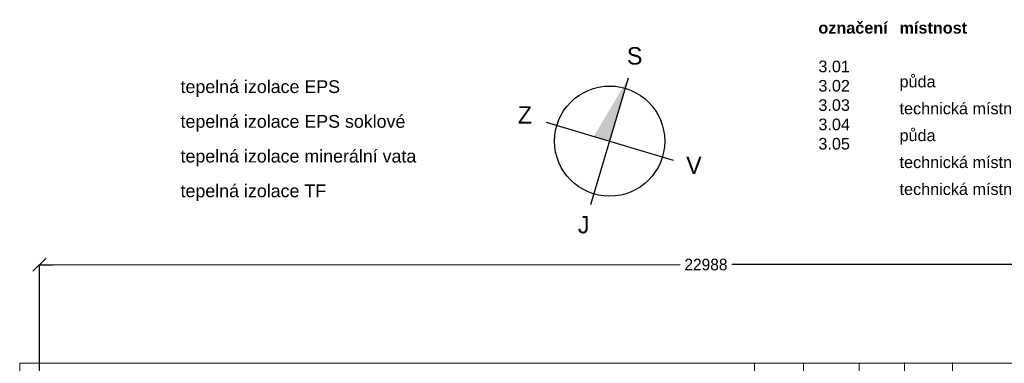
# Model space of a CAD drawing. Extents: x 25031 to 63966, y -28982 to 9473.
# Tile 3 of 12: x 26744 to 43725, y -16400 to -10471. Entities that reach past the tile are written whole.
import ezdxf

# ---------------------------------------------------------------- set-up
doc = ezdxf.new("R2010")
doc.units = 0
doc.header["$MEASUREMENT"] = 0
doc.linetypes.add('Čerchovaná', pattern=[670.277762, 352.777767, -176.388884, 0, -141.111112])
for name, color, linetype, lineweight in [('krokve_Číslo_pera__1', 7, 'Continuous', 15), ('POZNÁMKY.TEXT_Číslo_pera__4', 91, 'Continuous', 13), ('zdi_Číslo_pera__1', 7, 'Continuous', 15)]:
    doc.layers.add(name, color=color, linetype=linetype, lineweight=lineweight)
doc.layers.add('KÓTY.ZÁKLADNÍ', color=7, linetype='Continuous')
doc.styles.add('GENERATED_STYLE_1', font='arial.ttf')
doc.styles.add('GENERATED_STYLE_2', font='txt')
doc.styles.add('GENERATED_STYLE_3', font='txt')
doc.dimstyles.new('GENERATED_STYLE__1', dxfattribs={"dimtxt": 200, "dimasz": 228, "dimexe": 0.18, "dimexo": 200, "dimgap": 0.09, "dimtad": 1, "dimtih": 1, "dimtoh": 1, "dimdec": 0, "dimzin": 0, "dimdsep": 46, "dimtxsty": 'GENERATED_STYLE_2', "dimblk": 'ARROWHEAD_6', "dimblk1": 'ARROWHEAD_6', "dimblk2": 'ARROWHEAD_6', "dimcen": 0.09, "dimclrd": 256, "dimclre": 256, "dimclrt": 256, "dimazin": 0, "dimtfac": 1, "dimtdec": 4, "dimtmove": 0, "dimatfit": 3, "dimfxl": 0, "dimtolj": 1, "dimtzin": 0, "dimarcsym": 0})

# ---------------------------------------------------------------- blocks, each defined once
blk = doc.blocks.new('ARROWHEAD_6')
at = {"linetype": 'Continuous'}
for p, q in [((0, 0), (-1, 0)), ((-0.5, -0.5), (0.5, 0.5))]:
    blk.add_line(p, q, dxfattribs=at)
blk = doc.blocks.new('*D1002')
at = {"layer": 'Defpoints', "color": 0, "linetype": 'Continuous', "transparency": 16777216}
for p in [(50073, -14695), (27085, -16739), (50074, -16735)]:
    blk.add_point(p, dxfattribs=at)
at = {"layer": 'KÓTY.ZÁKLADNÍ', "linetype": 'Continuous', "lineweight": -2, "transparency": 16777216}
for p, q in [((27085, -16539), (27085, -14698)), ((27313, -14698), (38132, -14697)), ((49845, -14695), (39027, -14697)), ((50074, -16535), (50073, -14695))]:
    blk.add_line(p, q, dxfattribs=at)
at = {"layer": 'KÓTY.ZÁKLADNÍ', "linetype": 'Continuous', "lineweight": -2, "transparency": 16777216, "xscale": 228, "yscale": 228, "zscale": 228}
for p, rotation in [((27085, -14698), 180.0078259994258), ((50073, -14695), 0.007825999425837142)]:
    blk.add_blockref('ARROWHEAD_6', p, dxfattribs=dict(at, rotation=rotation))
at = {"layer": 'KÓTY.ZÁKLADNÍ', "linetype": 'Continuous', "transparency": 16777216, "insert": (38579, -14697), "char_height": 200, "attachment_point": 5, "style": 'GENERATED_STYLE_2'}
blk.add_mtext('\\A1;22988', dxfattribs=at)

msp = doc.modelspace()

# ---------------------------------------------------------------- hatches: boundary and pattern name
at = {"linetype": 'Continuous'}
msp.add_hatch(color=7, dxfattribs=at).paths.add_polyline_path([(37244.4, -11473), (36918.4, -12565.9), (36645.2, -12484.4)], flags=0)

# ---------------------------------------------------------------- linework, layer by layer
at = {"color": 7, "linetype": 'Continuous'}
for p, q in [((36592.4, -13658.8), (37244.4, -11473)), ((35825.5, -12239.9), (38011.3, -12891.9))]:
    msp.add_line(p, q, dxfattribs=at)
msp.add_circle((36918.4, -12565.9), 950.4, dxfattribs=at)
at = {"layer": 'krokve_Číslo_pera__1', "linetype": 'Čerchovaná'}
for p, q in [((39414.3, -16397.2), (39452.6, -27186.2)), ((40264.3, -16394.2), (40302.6, -27183.2)), ((41224.3, -16390.8), (41262.6, -27179.8)), ((42004.2, -16388), (42042.6, -27177)), ((42834.2, -16385.1), (42872.6, -27174))]:
    msp.add_line(p, q, dxfattribs=at)
at = {"layer": 'zdi_Číslo_pera__1', "linetype": 'Continuous'}
for p, q in [((49733.1, -16395.5), (26744.2, -16398.7)), ((26744.2, -16398.7), (26782.8, -27267.5))]:
    msp.add_line(p, q, dxfattribs=at)

# ---------------------------------------------------------------- texts
at = {"color": 7, "linetype": 'Continuous', "char_height": 300, "attachment_point": 4, "style": 'GENERATED_STYLE_3'}
for s, insert in [('{S}', (37215.9, -11096.8)), ('{Z}', (35335, -12114.1)), ('{V}', (38238.4, -12983.5)), ('{J}', (36369.9, -14008.5))]:
    msp.add_mtext(s, dxfattribs=dict(at, insert=insert))
at = {"layer": 'POZNÁMKY.TEXT_Číslo_pera__4', "linetype": 'Continuous', "insert": (40518.4, -10510.9), "char_height": 200, "attachment_point": 1, "style": 'GENERATED_STYLE_3'}
msp.add_mtext('\\A1;{\\fArial|b1|i0|c238|p38;označení\\P\\fArial|b0|i0|c238|p38;\\P3.01\\P3.02\\P3.03\\P3.04\\P3.05\\P}', dxfattribs=at)
at = {"layer": 'POZNÁMKY.TEXT_Číslo_pera__4', "linetype": 'Continuous', "attachment_point": 1}
for s, insert, char_height, line_spacing_factor, style in [('\\A1;{\\fArial|b1|i0|c238|p38;místnost\\P\\fArial|b0|i0|c238|p38;\\Ppůda\\Ptechnická místnost 01\\Ppůda\\Ptechnická místnost 02\\Ptechnická místnost 03}', (41918.4, -10510.9), 200, 1.391607, 'GENERATED_STYLE_3'), ('{tepelná izolace EPS\\Ptepelná izolace EPS soklové\\Ptepelná izolace minerální vata\\Ptepelná izolace TF}', (29518.4, -11516.2), 220, 1.634061, 'GENERATED_STYLE_1')]:
    msp.add_mtext(s, dxfattribs=dict(at, insert=insert, char_height=char_height, line_spacing_factor=line_spacing_factor, style=style))

# ---------------------------------------------------------------- dimensions: what is measured, and where the dimension line sits
at = {"layer": 'KÓTY.ZÁKLADNÍ', "linetype": 'Continuous'}
dim = msp.add_linear_dim(base=(50073.4, -14695.2), p1=(27085.4, -16738.6), p2=(50073.7, -16735.5), angle=0.00783, dimstyle='GENERATED_STYLE__1', dxfattribs=at)
dim.commit()
dim.dimension.update_dxf_attribs({"geometry": '*D1002', "text_midpoint": (38579.3, -14696.7)})

doc.saveas('drawing.dxf')
